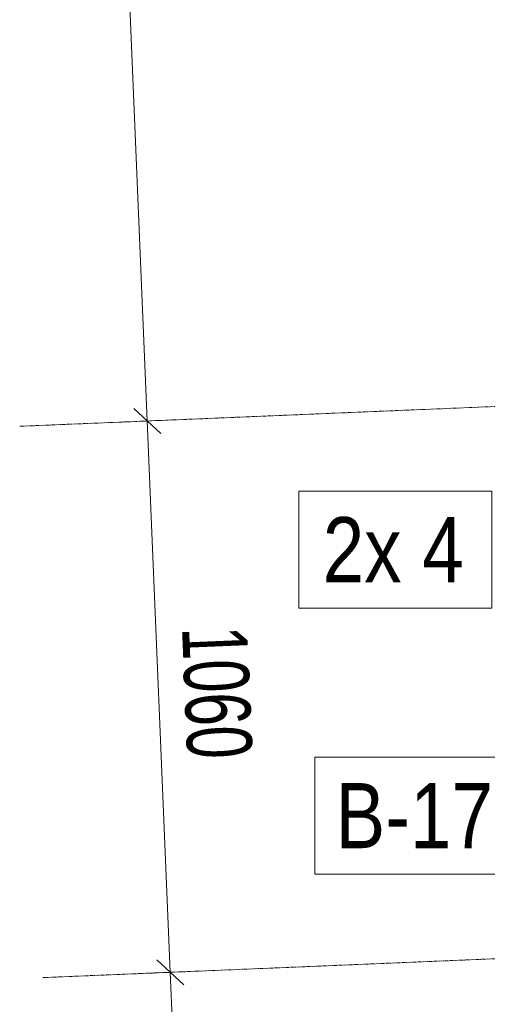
# Model space of a CAD drawing. Header units: millimetres. Extents: x -15129 to 9171, y -18789 to 5877.
# Tile 76 of 256: x -12946 to -12048, y -9713 to -7821. Entities that reach past the tile are written whole.
import ezdxf

# ---------------------------------------------------------------- set-up
doc = ezdxf.new("R2010")
doc.units = ezdxf.units.MM
doc.linetypes.add('CENTER', pattern=[50.8, 31.75, -6.35, 6.35, -6.35])
doc.layers.add('AS_DIM_ON', color=7, linetype='Continuous')
doc.styles.add('Arial Narrow', font='ARIALN.TTF', dxfattribs={"height": 5})
doc.styles.add('ROMANS', font='ARIALN.TTF', dxfattribs={"width": 0.8})

msp = doc.modelspace()

# ---------------------------------------------------------------- linework, layer by layer
at = {"color": 5, "linetype": 'CENTER', "lineweight": 13, "ltscale": 0.2}
for p, q in [((-12945.6, -8602.7, 76020), (-9567.9, -8461.8, 38010)), ((-12901.4, -9661.9, 76020), (-9523.7, -9521, 38010))]:
    msp.add_line(p, q, dxfattribs=at)
at = {"color": 7, "lineweight": 13}
for points in [[(-12409.5, -8952.2), (-12038.8, -8952.2), (-12038.8, -8727.2), (-12409.5, -8727.2), (-12409.5, -8952.2)], [(-12378.6, -9463.2), (-11976.2, -9463.2), (-11976.2, -9238.2), (-12378.6, -9238.2), (-12378.6, -9463.2)]]:
    msp.add_lwpolyline(points, dxfattribs=at)
at = {"layer": 'AS_DIM_ON', "color": 7, "lineweight": 13}
for p, q in [((-12700.6, -8592.5), (-12790.8, -6430.5)), ((-12763.1, -8595.1), (-12650.7, -8590.4)), ((-12656.4, -9651.7), (-12700.6, -8592.5)), ((-12718.9, -9654.3), (-12606.5, -9649.6)), ((-12571.1, -11698.3), (-12656.4, -9651.7))]:
    msp.add_line(p, q, dxfattribs=at)
at = {"layer": 'AS_DIM_ON', "linetype": 'ByBlock', "lineweight": -2}
for p, q in [((-12674.6, -8616.4), (-12726.6, -8568.6)), ((-12726.6, -8568.6), (-12674.6, -8616.4)), ((-12630.4, -9675.6), (-12682.4, -9627.8)), ((-12682.4, -9627.8), (-12630.4, -9675.6))]:
    msp.add_line(p, q, dxfattribs=at)

# ---------------------------------------------------------------- texts
at = {"color": 7, "lineweight": 13, "style": 'Arial Narrow'}
for s, p in [('2x 4', (-12363.6, -8902.2)), ('B-17', (-12339.2, -9413.2))]:
    msp.add_text(s, height=125, dxfattribs=at).set_placement(p)
at = {"layer": 'AS_DIM_ON', "color": 7, "lineweight": 13, "style": 'ROMANS', "width": 0.8}
msp.add_text('1060', height=125, rotation=272.3883, dxfattribs=at).set_placement((-12634, -8989.4))

doc.saveas('drawing.dxf')
